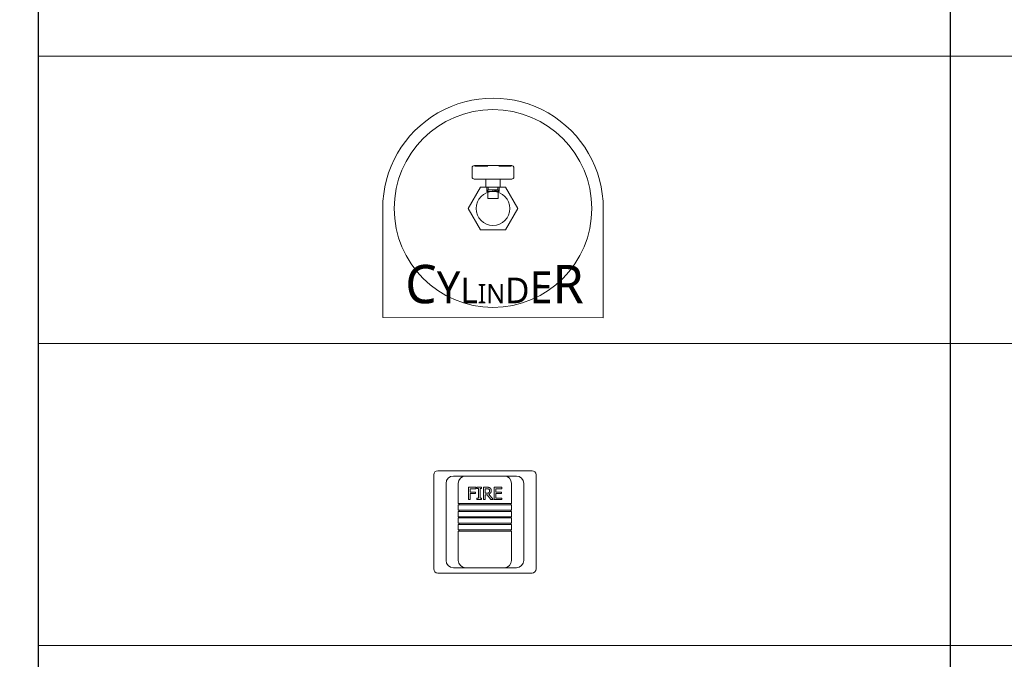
# Model space of a CAD drawing. Header units: millimetres. Extents: x -115221 to 194496, y -122556 to 375476.
# Tile 56 of 169: x 82148 to 83370, y -38481 to -37687. Entities that reach past the tile are written whole.
import ezdxf

# ---------------------------------------------------------------- set-up
doc = ezdxf.new("R2010")
doc.units = ezdxf.units.MM
doc.set_wipeout_variables(frame=1)
doc.layers.add('FA-PENDANT SPRINKLER', color=210, linetype='Continuous', lineweight=0)
doc.layers.add('SSE PIPING', color=7, linetype='Continuous', lineweight=30, true_color=0x0512c2)
doc.layers.add('SSE SYS', color=7, linetype='Continuous', lineweight=15, true_color=0xeb0000)
doc.styles.add('Lucida SU', font='l_10646.ttf')

# ---------------------------------------------------------------- blocks, each defined once
blk = doc.blocks.new('f a')
at = {"layer": 'SSE SYS'}
for p, q in [((58.7, 98.6), (-56.3, 98.6)), ((-61.3, -21.4), (-61.3, 93.6)), ((-22.3, 92.1), (-37.3, 92.1)), ((24.7, 92.1), (-22.3, 92.1)), ((39.7, 92.1), (24.7, 92.1)), ((63.7, -21.4), (63.7, 93.6)), ((-46.3, -10.9), (-46.3, 83.1)), ((-31.3, 58.4), (-31.3, 83.1)), ((-18.9, 78.4), (-9.9, 78.4)), ((-18.9, 63.4), (-18.9, 78.4)), ((-9.9, 76.6), (-16.9, 76.6)), ((-16.9, 76.6), (-16.9, 72.4)), ((-16.9, 72.4), (-10.2, 72.4)), ((-10.2, 72.4), (-10.2, 70.6)), ((-9.9, 78.4), (-9.9, 76.6)), ((-8.7, 78.4), (-2.9, 78.4)), ((-8.7, 76.8), (-8.7, 78.4)), ((-6.8, 76.8), (-8.7, 76.8)), ((-6.8, 64.9), (-6.8, 76.8)), ((-2.9, 76.8), (-4.8, 76.8)), ((-4.8, 76.8), (-4.8, 64.9)), ((-2.9, 78.4), (-2.9, 76.8)), ((-0.4, 63.4), (-0.4, 78.4)), ((-0.4, 78.4), (3.4, 78.4)), ((3.5, 76.6), (1.6, 76.6)), ((1.6, 76.6), (1.6, 71)), ((12.4, 63.4), (12.4, 78.4)), ((12.4, 78.4), (21.8, 78.4)), ((21.8, 76.6), (14.4, 76.6)), ((14.4, 76.6), (14.4, 72.5)), ((14.4, 72.5), (21.3, 72.5)), ((21.3, 72.5), (21.3, 70.7)), ((21.8, 78.4), (21.8, 76.6)), ((33.7, 58.4), (33.7, 83.1)), ((48.7, -10.9), (48.7, 83.1)), ((-16.9, 63.4), (-18.9, 63.4)), ((-10.2, 70.6), (-16.9, 70.6)), ((-16.9, 70.6), (-16.9, 63.4)), ((-8.7, 64.9), (-6.8, 64.9)), ((-8.7, 63.4), (-8.7, 64.9)), ((-2.9, 63.4), (-8.7, 63.4)), ((-4.8, 64.9), (-2.9, 64.9)), ((-2.9, 64.9), (-2.9, 63.4)), ((1.6, 63.4), (-0.4, 63.4)), ((1.6, 71), (3.3, 71)), ((1.6, 69.3), (1.6, 63.4)), ((3.8, 69.3), (1.6, 69.3)), ((8.6, 63.4), (3.8, 69.3)), ((5.8, 69.9), (11.2, 63.4)), ((11.2, 63.4), (8.6, 63.4)), ((21.8, 63.4), (12.4, 63.4)), ((14.4, 70.7), (14.4, 65.1)), ((21.3, 70.7), (14.4, 70.7)), ((14.4, 65.1), (21.8, 65.1)), ((21.8, 65.1), (21.8, 63.4)), ((-22.3, 58.4), (-31.3, 58.4)), ((-31.3, 56.9), (-22.3, 56.9)), ((-31.3, 50.4), (-31.3, 56.9)), ((-22.3, 50.4), (-31.3, 50.4)), ((-31.3, 48.9), (-22.3, 48.9)), ((-31.3, 42.4), (-31.3, 48.9)), ((-30.3, 58.4), (-30.3, 56.9)), ((-30.3, 50.4), (-30.3, 48.9)), ((-22.3, 58.4), (24.7, 58.4)), ((24.7, 56.9), (-22.3, 56.9)), ((-22.3, 50.4), (24.7, 50.4)), ((24.7, 48.9), (-22.3, 48.9)), ((33.7, 58.4), (24.7, 58.4)), ((24.7, 56.9), (33.7, 56.9)), ((33.7, 50.4), (24.7, 50.4)), ((24.7, 48.9), (33.7, 48.9)), ((32.7, 56.9), (32.7, 58.4)), ((32.7, 48.9), (32.7, 50.4)), ((33.7, 50.4), (33.7, 56.9)), ((33.7, 42.4), (33.7, 48.9)), ((-22.3, 42.4), (-31.3, 42.4)), ((-31.3, 40.9), (-22.3, 40.9)), ((-31.3, 34.4), (-31.3, 40.9)), ((-30.3, 42.4), (-30.3, 40.9)), ((-22.3, 42.4), (24.7, 42.4)), ((24.7, 40.9), (-22.3, 40.9)), ((33.7, 42.4), (24.7, 42.4)), ((24.7, 40.9), (33.7, 40.9)), ((32.7, 40.9), (32.7, 42.4)), ((33.7, 34.4), (33.7, 40.9)), ((-22.3, 34.4), (-31.3, 34.4)), ((-31.3, 32.9), (-22.3, 32.9)), ((-31.3, 26.4), (-31.3, 32.9)), ((-22.3, 26.4), (-31.3, 26.4)), ((-31.3, 24.9), (-22.3, 24.9)), ((-31.3, -10.9), (-31.3, 24.9)), ((-30.3, 34.4), (-30.3, 32.9)), ((-30.3, 26.4), (-30.3, 24.9)), ((-22.3, 34.4), (24.7, 34.4)), ((24.7, 32.9), (-22.3, 32.9)), ((-22.3, 26.4), (24.7, 26.4)), ((24.7, 24.9), (-22.3, 24.9)), ((33.7, 34.4), (24.7, 34.4)), ((24.7, 32.9), (33.7, 32.9)), ((33.7, 26.4), (24.7, 26.4)), ((24.7, 24.9), (33.7, 24.9)), ((32.7, 32.9), (32.7, 34.4)), ((32.7, 24.9), (32.7, 26.4)), ((33.7, 26.4), (33.7, 32.9)), ((33.7, -10.9), (33.7, 24.9)), ((-37.3, -19.9), (-22.3, -19.9)), ((-22.3, -19.9), (24.7, -19.9)), ((24.7, -19.9), (39.7, -19.9)), ((-56.3, -26.4), (58.7, -26.4))]:
    blk.add_line(p, q, dxfattribs=at)
for centre, radius, start, end in [((-56.3, 93.6), 5, 90, 180), ((58.7, 93.6), 5, 0, 90), ((-37.3, 83.1), 9, 90, 180), ((-22.3, 83.1), 9, 90, 180), ((24.7, 83.1), 9, 0, 90), ((39.7, 83.1), 9, 0, 90), ((-37.3, -10.9), 9, 180, 270), ((-22.3, -10.9), 9, 180, 270), ((24.7, -10.9), 9, 270, 0), ((39.7, -10.9), 9, 270, 0), ((-56.3, -21.4), 5, 180, 270), ((58.7, -21.4), 5, 270, 0)]:
    blk.add_arc(centre, radius, start, end, dxfattribs=at)
for points in [[(3.4, 78.4), (4.7, 78.4), (6.5, 78.1), (7.2, 77.6)], [(5.9, 76.1), (5.5, 76.4), (4.4, 76.6), (3.5, 76.6)], [(9, 74.3), (9, 72.7), (7.3, 70.4), (5.8, 69.9)], [(6.9, 74.1), (6.9, 74.8), (6.4, 75.8), (5.9, 76.1)], [(6, 71.8), (6.5, 72.2), (6.9, 73.4), (6.9, 74.1)], [(7.2, 77.6), (8, 77.1), (9, 75.5), (9, 74.3)], [(3.3, 71), (4.2, 71), (5.5, 71.3), (6, 71.8)]]:
    blk.add_open_spline(points, degree=2, dxfattribs=at)
blk = doc.blocks.new('fire alarm')
at = {"layer": 'SSE PIPING', "lineweight": 0, "xscale": 0.04, "yscale": 0.04, "zscale": 0.04}
blk.add_blockref('f a', (-0.048, -1.636), dxfattribs=at)
blk = doc.blocks.new('cyl 12 To 21')
at = {"layer": 'SSE PIPING', "color": 6, "lineweight": 5, "ltscale": 3.32757}
for p, q in [((-26.2, 15.1), (0, 30.3)), ((0, 30.3), (26.2, 15.1))]:
    blk.add_line(p, q, dxfattribs=at)
at = {"layer": 'SSE PIPING', "color": 6, "lineweight": 5, "ltscale": 1.904597}
for p, q in [((49.6, 25.5), (38.6, 25.5)), ((49.6, -25.5), (38.6, -25.5))]:
    blk.add_line(p, q, dxfattribs=at)
at = {"layer": 'SSE PIPING', "color": 6, "lineweight": 5, "ltscale": 5.240748}
for p, q in [((-26.2, -15.1), (-26.2, 15.1)), ((26.2, 15.1), (26.2, -15.1)), ((0, -30.3), (-26.2, -15.1)), ((26.2, -15.1), (0, -30.3))]:
    blk.add_line(p, q, dxfattribs=at)
at = {"layer": 'SSE PIPING', "color": 6, "lineweight": 5, "ltscale": 12.341448}
for p, q in [((35.9, 22.8), (35.9, -22.8)), ((52.4, 22.8), (52.4, -22.8))]:
    blk.add_line(p, q, dxfattribs=at)
at = {"layer": 'SSE PIPING', "color": 6, "lineweight": 5, "ltscale": 4.945367}
blk.add_line((51.6, 6.4), (51.6, 22.3), dxfattribs=at)
at = {"layer": 'SSE PIPING', "color": 6, "lineweight": 5, "ltscale": 0.142752}
for p, q in [((52.4, 22.3), (51.6, 22.3)), ((52.4, -22.3), (51.6, -22.3))]:
    blk.add_line(p, q, dxfattribs=at)
at = {"layer": 'SSE PIPING', "color": 6, "lineweight": 5, "ltscale": 3.55277}
for p, q in [((12.4, 6.5), (12.4, -6.5)), ((22.8, 6.5), (22.8, -6.5))]:
    blk.add_line(p, q, dxfattribs=at)
at = {"layer": 'SSE PIPING', "color": 6, "lineweight": 5, "ltscale": 1.785553}
for p, q in [((22.8, 6.5), (12.4, 6.5)), ((22.8, -6.5), (12.4, -6.5))]:
    blk.add_line(p, q, dxfattribs=at)
at = {"layer": 'SSE PIPING', "color": 6, "lineweight": 5, "ltscale": 4.038952}
blk.add_line((20.7, -7.4), (20.7, 7.4), dxfattribs=at)
at = {"layer": 'SSE PIPING', "color": 6, "lineweight": 5, "ltscale": 0.952248}
for p, q in [((20.7, 7.4), (26.2, 7.4)), ((20.7, -7.4), (26.2, -7.4))]:
    blk.add_line(p, q, dxfattribs=at)
at = {"layer": 'SSE PIPING', "color": 6, "lineweight": 5, "ltscale": 0.595118}
for p, q in [((22, 1.2), (22.2, -1.2)), ((26.2, 5.9), (22.8, 5.9)), ((21.6, -4.3), (21.2, -6.7)), ((22.1, -1.9), (21.6, -4.3)), ((26.2, -5.9), (22.8, -5.9))]:
    blk.add_line(p, q, dxfattribs=at)
at = {"layer": 'SSE PIPING', "color": 6, "lineweight": 5, "ltscale": 1.66651}
for p, q in [((35.9, 8.6), (26.2, 8.6)), ((35.9, -8.6), (26.2, -8.6))]:
    blk.add_line(p, q, dxfattribs=at)
at = {"layer": 'SSE PIPING', "color": 6, "lineweight": 5, "ltscale": 0.023222}
for p, q in [((22.2, -1.2), (22, -1.2)), ((22.1, -1.9), (22, -1.9))]:
    blk.add_line(p, q, dxfattribs=at)
at = {"layer": 'SSE PIPING', "color": 6, "lineweight": 5, "ltscale": 4.815475}
blk.add_line((51.6, -22.3), (51.6, -7.1), dxfattribs=at)
at = {"layer": 'SSE PIPING', "color": 12, "lineweight": 5, "ltscale": 27.706152, "true_color": 0xe00000}
blk.add_lwpolyline([(0, 134.7), (-133.2, 134.7), (-133.3, -134.7), (0, -134.7)], dxfattribs=at)
blk.add_circle((0, 0), 120.7, dxfattribs=at)
at = {"layer": 'SSE PIPING', "color": 6, "lineweight": 5, "ltscale": 28.497757}
blk.add_circle((0, 0), 20.7, dxfattribs=at)
at = {"layer": 'SSE PIPING', "color": 12, "lineweight": 5, "ltscale": 27.706152, "true_color": 0xe00000}
blk.add_arc((0, 0), 134.7, 270, 90, dxfattribs=at)
at = {"layer": 'SSE PIPING', "color": 6, "lineweight": 5, "ltscale": 0.747873}
for centre, start, end in [((38.6, 22.8), 90, 180), ((49.6, 22.8), 0, 90), ((38.6, -22.8), 180, 270), ((49.6, -22.8), 270, 0)]:
    blk.add_arc(centre, 2.76, start, end, dxfattribs=at)
at = {"layer": 'SSE PIPING', "color": 2, "lineweight": 5, "insert": (-92.6, -1.8), "char_height": 46.81, "attachment_point": 5, "rotation": 270, "style": 'Lucida SU'}
blk.add_mtext_dynamic_manual_height_columns('C{\\H0.83333x;Y\\H0.8x;L\\H0.75x;IN\\H1.33333x;D\\H1.25x;E}R', width=195.122, gutter_width=1500, heights=[51.1], dxfattribs=at)

msp = doc.modelspace()

# ---------------------------------------------------------------- wipeouts: each hides what was drawn before it
msp.add_wipeout([(81050.2, -34826.1), (88309.2, -34826.1), (88309.2, -44644.5), (81050.2, -44644.5)]).translate(0, 0, 0)

# ---------------------------------------------------------------- next in the draw order: wipeouts: each hides what was drawn before it
msp.add_wipeout([(81050.2, -34826.1), (88309.2, -34826.1), (88309.2, -44644.5), (81050.2, -44644.5)]).translate(0, 0, 0)

# ---------------------------------------------------------------- next in the draw order: linework, layer by layer
at = {"color": 7}
msp.add_line((83303.1, -40496.5, 0), (83303.1, -36390.4, 0), dxfattribs=at)
at = {"color": 7, "elevation": 0}
msp.add_lwpolyline([(82171.1, -40496.5), (82171.1, -35904), (87259.2, -35904)], dxfattribs=at)
at = {"layer": 'FA-PENDANT SPRINKLER', "color": 0}
for p, q in [((82171.1, -37732.8, 0), (87259.2, -37732.8, 0)), ((82171.1, -38088.9, 0), (87259.2, -38088.9, 0)), ((82171.1, -38463.4, 0), (87259.2, -38463.4, 0))]:
    msp.add_line(p, q, dxfattribs=at)

# ---------------------------------------------------------------- next in the draw order: block references
at = {"xscale": 25.4, "yscale": 25.4, "zscale": 25.4}
msp.add_blockref('fire alarm', (82725.2, -38305.4, 0), dxfattribs=at)
at = {"layer": 'SSE PIPING', "lineweight": 0, "xscale": 1.016, "yscale": 1.016, "zscale": 1.016, "rotation": 89.98309139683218}
msp.add_blockref('cyl 12 To 21', (82735.2, -37921.6, 0), dxfattribs=at)

doc.saveas('drawing.dxf')
